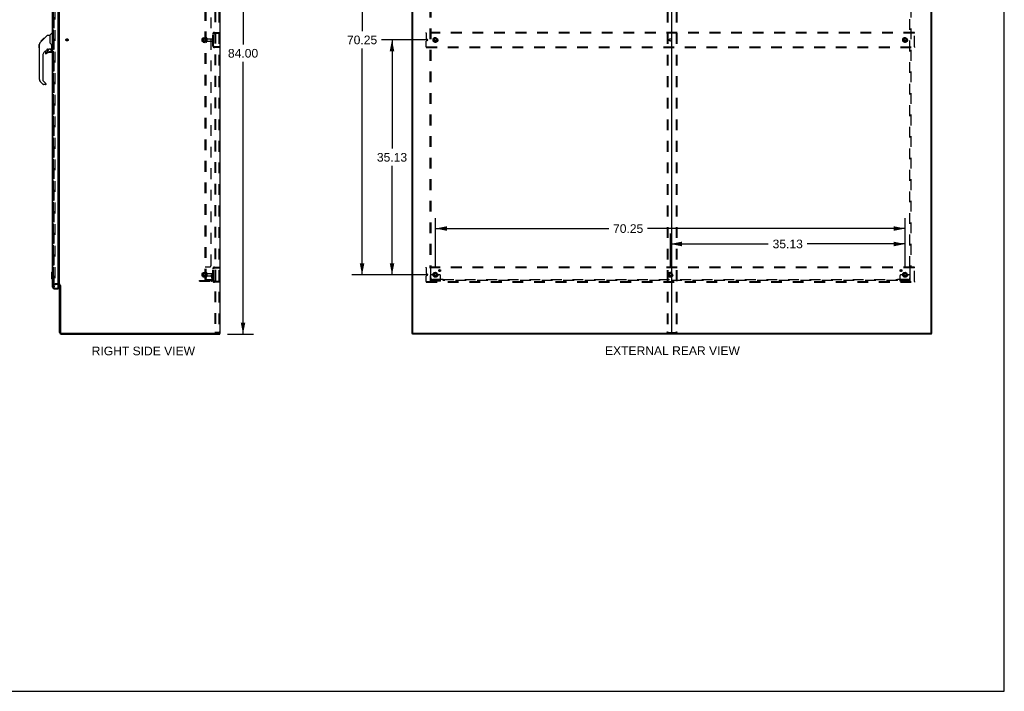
# Model space of a CAD drawing. Header units: inches. Extents: x 0 to 293, y 0 to 190.
# Tile 27 of 30: x 146 to 293, y 0 to 100. Entities that reach past the tile are written whole.
import ezdxf

# ---------------------------------------------------------------- set-up
doc = ezdxf.new("R2010")
doc.units = ezdxf.units.IN
doc.header["$LTSCALE"] = 16.12069
doc.header["$MEASUREMENT"] = 0
doc.linetypes.add('DOT', pattern=[0.2, 0.1, -0.1])
doc.linetypes.add('HIDDEN', pattern=[0.2, 0.1, -0.1])
doc.layers.get('0').update_dxf_attribs({"linetype": 'CONTINUOUS'})
for name, color, linetype in [('DEFAULT_2', 8, 'HIDDEN'), ('DIMENSIONS', 7, 'CONTINUOUS'), ('MAIN_RH_DOOR_ASSEMBLY', 7, 'CONTINUOUS'), ('SECONDARY_LH_DOOR_ASSEMBLY', 7, 'CONTINUOUS'), ('SUBPANEL', 7, 'CONTINUOUS')]:
    doc.layers.add(name, color=color, linetype=linetype)
doc.styles.get("Standard").update_dxf_attribs({"font": 'arial.ttf'})
doc.dimstyles.new('DIMSTYLE_1', dxfattribs={"dimtxt": 1.293103, "dimasz": 1.724138, "dimexe": 0.09, "dimexo": 0.07, "dimgap": 0.0375, "dimtad": 0, "dimtih": 1, "dimtoh": 1, "dimzin": 4, "dimdsep": 46, "dimtxsty": 'Standard', "dimblk": '_FILLED', "dimblk1": '_FILLED', "dimblk2": '_FILLED', "dimcen": 0.09, "dimazin": 1, "dimtfac": 1, "dimtdec": 3, "dimtofl": 0, "dimtmove": 0, "dimatfit": 3, "dimldrblk": '_FILLED', "dimfxl": 0, "dimtolj": 1, "dimtzin": 4, "dimarcsym": 0})

# ---------------------------------------------------------------- blocks, each defined once
blk = doc.blocks.new('_FILLED')
at = {"color": 0, "linetype": 'ByBlock'}
blk.add_solid([(0, 0), (-1, 0.2), (-1, -0.2)], dxfattribs=at)
blk = doc.blocks.new('*D4')
at = {"layer": 'DIMENSIONS', "color": 2, "linetype": 'Continuous'}
for p, q in [((176.91, 137.44), (180.79, 137.44)), ((179.24, 137.44), (179.24, 96.73)), ((179.24, 53.44), (179.24, 94.14)), ((176.91, 53.44), (180.79, 53.44))]:
    blk.add_line(p, q, dxfattribs=at)
at = {"layer": 'DIMENSIONS', "color": 2, "linetype": 'Continuous', "xscale": 1.724137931, "yscale": 1.724137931, "zscale": 1.724137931}
for p, rotation in [((179.24, 137.44), 90), ((179.24, 53.44), 270)]:
    blk.add_blockref('_FILLED', p, dxfattribs=dict(at, rotation=rotation))
at = {"layer": 'DIMENSIONS', "color": 2, "linetype": 'Continuous', "insert": (179.24, 96.08), "char_height": 1.293, "width": 4.5187, "attachment_point": 2, "line_spacing_factor": 0.9}
blk.add_mtext('84.00', dxfattribs=at)
blk = doc.blocks.new('*D7')
at = {"layer": 'DIMENSIONS', "color": 2, "linetype": 'Continuous'}
for p, q in [((243.15, 63.52), (243.15, 68.46)), ((278.27, 63.52), (278.27, 68.46)), ((243.15, 66.91), (257.8, 66.91)), ((278.27, 66.91), (263.61, 66.91))]:
    blk.add_line(p, q, dxfattribs=at)
at = {"layer": 'DIMENSIONS', "color": 2, "linetype": 'Continuous', "xscale": 1.724137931, "yscale": 1.724137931, "zscale": 1.724137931, "rotation": 180}
blk.add_blockref('_FILLED', (243.15, 66.91), dxfattribs=at)
at = {"layer": 'DIMENSIONS', "color": 2, "linetype": 'Continuous', "xscale": 1.724137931, "yscale": 1.724137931, "zscale": 1.724137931}
blk.add_blockref('_FILLED', (278.27, 66.91), dxfattribs=at)
at = {"layer": 'DIMENSIONS', "color": 2, "linetype": 'Continuous', "insert": (260.71, 67.56), "char_height": 1.293, "width": 4.5187, "attachment_point": 2, "line_spacing_factor": 0.9}
blk.add_mtext('35.13', dxfattribs=at)
blk = doc.blocks.new('*D8')
at = {"layer": 'DIMENSIONS', "color": 2, "linetype": 'Continuous'}
for p, q in [((208.02, 63.52), (208.02, 70.77)), ((278.27, 63.52), (278.27, 70.77)), ((208.02, 69.22), (233.93, 69.22)), ((278.27, 69.22), (239.74, 69.22))]:
    blk.add_line(p, q, dxfattribs=at)
at = {"layer": 'DIMENSIONS', "color": 2, "linetype": 'Continuous', "xscale": 1.724137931, "yscale": 1.724137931, "zscale": 1.724137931, "rotation": 180}
blk.add_blockref('_FILLED', (208.02, 69.22), dxfattribs=at)
at = {"layer": 'DIMENSIONS', "color": 2, "linetype": 'Continuous', "xscale": 1.724137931, "yscale": 1.724137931, "zscale": 1.724137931}
blk.add_blockref('_FILLED', (278.27, 69.22), dxfattribs=at)
at = {"layer": 'DIMENSIONS', "color": 2, "linetype": 'Continuous', "insert": (236.84, 69.86), "char_height": 1.293, "width": 4.5187, "attachment_point": 2, "line_spacing_factor": 0.9}
blk.add_mtext('70.25', dxfattribs=at)
blk = doc.blocks.new('*D9')
at = {"layer": 'DIMENSIONS', "color": 2, "linetype": 'Continuous'}
for p, q in [((206.81, 97.44), (199.96, 97.44)), ((201.52, 97.44), (201.52, 81.17)), ((201.52, 62.31), (201.52, 78.58)), ((206.81, 62.31), (199.96, 62.31))]:
    blk.add_line(p, q, dxfattribs=at)
at = {"layer": 'DIMENSIONS', "color": 2, "linetype": 'Continuous', "xscale": 1.724137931, "yscale": 1.724137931, "zscale": 1.724137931}
for p, rotation in [((201.52, 97.44), 90), ((201.52, 62.31), 270)]:
    blk.add_blockref('_FILLED', p, dxfattribs=dict(at, rotation=rotation))
at = {"layer": 'DIMENSIONS', "color": 2, "linetype": 'Continuous', "insert": (201.52, 80.52), "char_height": 1.293, "width": 4.5187, "attachment_point": 2, "line_spacing_factor": 0.9}
blk.add_mtext('35.13', dxfattribs=at)
blk = doc.blocks.new('*D10')
at = {"layer": 'DIMENSIONS', "color": 2, "linetype": 'Continuous'}
for p, q in [((206.81, 132.56), (195.49, 132.56)), ((197.04, 132.56), (197.04, 98.73)), ((197.04, 62.31), (197.04, 96.14)), ((206.81, 62.31), (195.49, 62.31))]:
    blk.add_line(p, q, dxfattribs=at)
at = {"layer": 'DIMENSIONS', "color": 2, "linetype": 'Continuous', "xscale": 1.724137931, "yscale": 1.724137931, "zscale": 1.724137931}
for p, rotation in [((197.04, 132.56), 90), ((197.04, 62.31), 270)]:
    blk.add_blockref('_FILLED', p, dxfattribs=dict(at, rotation=rotation))
at = {"layer": 'DIMENSIONS', "color": 2, "linetype": 'Continuous', "insert": (197.04, 98.08), "char_height": 1.293, "width": 4.5187, "attachment_point": 2, "line_spacing_factor": 0.9}
blk.add_mtext('70.25', dxfattribs=at)

msp = doc.modelspace()

# ---------------------------------------------------------------- linework, layer by layer
at = {"color": 7, "linetype": 'Continuous'}
for p, q in [((293.103, 0), (293.103, 189.655)), ((175.756, 137.28), (175.756, 53.592)), ((175.808, 53.54), (175.808, 137.332)), ((204.521, 53.54), (204.521, 137.332)), ((204.625, 53.571), (204.625, 137.301)), ((243.396, 53.571), (243.396, 137.301)), ((282.167, 53.571), (282.167, 137.301)), ((282.271, 53.54), (282.271, 137.332)), ((151.808, 60.729), (151.808, 134.144)), ((151.665, 60.832), (151.604, 60.832)), ((151.808, 53.683), (151.808, 60.69)), ((151.912, 60.688), (151.912, 53.665)), ((175.704, 53.54), (152.037, 53.54)), ((152.054, 53.436), (175.756, 53.436)), ((175.808, 53.54), (175.756, 53.54)), ((175.756, 53.436), (175.756, 53.54)), ((204.521, 53.54), (204.573, 53.54)), ((204.573, 53.436), (204.573, 53.54)), ((282.219, 53.436), (204.573, 53.436)), ((243.365, 53.54), (204.656, 53.54)), ((282.136, 53.54), (243.427, 53.54)), ((282.271, 53.54), (282.218, 53.54)), ((282.219, 53.436), (282.219, 53.54)), ((0, 0), (293.103, 0))]:
    msp.add_line(p, q, dxfattribs=at)
at = {"color": 3, "linetype": 'Continuous'}
for p, q in [((175.704, 53.54), (175.756, 53.54)), ((204.573, 53.54), (204.656, 53.54)), ((204.625, 53.555), (204.625, 53.54)), ((243.427, 53.54), (243.365, 53.54)), ((282.157, 53.54), (282.218, 53.54)), ((282.167, 53.54), (282.167, 53.555))]:
    msp.add_line(p, q, dxfattribs=at)
at = {"color": 7, "linetype": 'Continuous'}
for centre, radius, start, end in [((151.665, 60.69), 0.142, 0, 90), ((152.054, 53.683), 0.246, 180, 270), ((152.037, 53.665), 0.125, 180, 270), ((175.704, 53.592), 0.052, 270, 360), ((204.656, 53.571), 0.0312, 180, 270), ((243.365, 53.571), 0.0312, 270, 360), ((243.427, 53.571), 0.0312, 180, 270), ((282.136, 53.571), 0.0312, 270, 360)]:
    msp.add_arc(centre, radius, start, end, dxfattribs=at)
at = {"layer": 'DEFAULT_2', "color": 8, "linetype": 'HIDDEN'}
for p, q in [((175.025, 137.186), (175.025, 53.686)), ((175.129, 137.186), (175.129, 53.686)), ((175.63, 137.124), (175.63, 53.749)), ((175.704, 137.124), (175.704, 53.749)), ((242.689, 137.124), (242.689, 53.749)), ((242.763, 137.124), (242.763, 53.749)), ((244.03, 137.124), (244.03, 53.749)), ((244.103, 137.124), (244.103, 53.749)), ((150.995, 60.52), (150.995, 134.353)), ((151.099, 134.353), (151.099, 60.52)), ((173.079, 97.589), (173.079, 97.283)), ((173.109, 97.619), (173.704, 97.619)), ((173.109, 97.253), (173.704, 97.253)), ((173.243, 97.692), (173.243, 97.18)), ((173.263, 97.62), (173.243, 97.64)), ((173.263, 97.253), (173.243, 97.233)), ((173.559, 97.62), (173.263, 97.62)), ((173.263, 97.62), (173.263, 97.253)), ((173.559, 97.253), (173.263, 97.253)), ((173.264, 97.755), (173.482, 97.755)), ((173.509, 97.792), (173.509, 97.08)), ((173.559, 97.62), (173.579, 97.64)), ((173.559, 97.62), (173.559, 97.253)), ((173.559, 97.253), (173.579, 97.233)), ((173.579, 97.102), (173.579, 97.77)), ((173.704, 97.172), (173.704, 97.701)), ((173.81, 97.701), (173.81, 97.172)), ((173.872, 97.602), (174.674, 97.602)), ((173.872, 97.27), (174.674, 97.27)), ((174.704, 96.558), (174.704, 98.315)), ((174.808, 96.558), (174.808, 98.315)), ((174.95, 98.561), (175.704, 98.561)), ((174.95, 98.457), (175.704, 98.457)), ((174.982, 98.561), (174.982, 98.457)), ((206.646, 98.457), (206.646, 98.561)), ((279.646, 98.561), (206.646, 98.561)), ((206.646, 98.457), (206.646, 97.648)), ((279.646, 98.457), (206.646, 98.457)), ((206.646, 96.415), (206.646, 97.224)), ((206.818, 97.494), (206.723, 97.533)), ((206.723, 97.339), (206.818, 97.378)), ((207.744, 97.59), (207.744, 97.282)), ((208.016, 97.754), (207.749, 97.599)), ((207.749, 97.273), (208.016, 97.119)), ((208.294, 97.599), (208.026, 97.754)), ((208.026, 97.119), (208.294, 97.273)), ((208.299, 97.59), (208.299, 97.282)), ((277.994, 97.59), (277.994, 97.282)), ((278.266, 97.754), (277.999, 97.599)), ((277.999, 97.273), (278.266, 97.119)), ((278.544, 97.599), (278.276, 97.754)), ((278.276, 97.119), (278.544, 97.273)), ((278.549, 97.59), (278.549, 97.282)), ((279.646, 98.457), (279.646, 98.561)), ((279.646, 96.415), (279.646, 98.457)), ((173.264, 97.117), (173.482, 97.117)), ((175.704, 96.415), (174.95, 96.415)), ((175.704, 96.311), (174.95, 96.311)), ((174.982, 96.415), (174.982, 96.311)), ((206.646, 96.415), (206.646, 96.311)), ((206.646, 96.415), (279.646, 96.415)), ((206.646, 96.311), (279.646, 96.311)), ((279.646, 96.415), (279.646, 96.311)), ((174.95, 63.436), (175.704, 63.436)), ((174.95, 63.332), (175.704, 63.332)), ((174.982, 63.436), (174.982, 63.332)), ((206.646, 63.332), (206.646, 63.436)), ((279.646, 63.436), (206.646, 63.436)), ((206.646, 63.332), (206.646, 62.523)), ((279.646, 63.332), (206.646, 63.332)), ((279.646, 63.332), (279.646, 63.436)), ((279.646, 61.29), (279.646, 63.332)), ((173.079, 62.464), (173.079, 62.158)), ((173.109, 62.494), (173.704, 62.494)), ((173.109, 62.128), (173.704, 62.128)), ((173.243, 62.567), (173.243, 62.055)), ((173.263, 62.495), (173.243, 62.515)), ((173.263, 62.128), (173.243, 62.108)), ((173.559, 62.495), (173.263, 62.495)), ((173.263, 62.495), (173.263, 62.128)), ((173.559, 62.128), (173.263, 62.128)), ((173.264, 62.63), (173.482, 62.63)), ((173.264, 61.992), (173.482, 61.992)), ((173.509, 62.667), (173.509, 61.955)), ((173.559, 62.495), (173.579, 62.515)), ((173.559, 62.495), (173.559, 62.128)), ((173.559, 62.128), (173.579, 62.108)), ((173.579, 61.977), (173.579, 62.645)), ((173.704, 62.047), (173.704, 62.576)), ((173.81, 62.576), (173.81, 62.047)), ((173.872, 62.477), (174.674, 62.477)), ((173.872, 62.145), (174.674, 62.145)), ((174.51, 62.311), (174.6, 62.311)), ((174.51, 61.971), (174.51, 62.311)), ((174.614, 62.136), (174.51, 62.136)), ((174.531, 61.904), (174.58, 61.836)), ((174.6, 62.311), (174.704, 62.311)), ((174.6, 61.61), (174.6, 62.311)), ((174.614, 61.971), (174.614, 62.311)), ((174.615, 61.965), (174.664, 61.897)), ((174.704, 62.311), (174.664, 62.311)), ((174.704, 61.433), (174.704, 63.19)), ((174.808, 61.433), (174.808, 63.19)), ((206.646, 61.29), (206.646, 62.099)), ((206.818, 62.369), (206.723, 62.408)), ((206.723, 62.214), (206.818, 62.253)), ((207.271, 61.363), (207.271, 62.186)), ((207.485, 62.311), (207.396, 62.311)), ((207.607, 62.311), (207.485, 62.311)), ((207.846, 62.311), (207.607, 62.311)), ((207.744, 62.465), (207.744, 62.157)), ((208.016, 62.629), (207.749, 62.474)), ((207.749, 62.148), (208.016, 61.994)), ((208.294, 62.474), (208.026, 62.629)), ((208.026, 61.994), (208.294, 62.148)), ((208.196, 62.311), (208.435, 62.311)), ((208.299, 62.465), (208.299, 62.157)), ((208.557, 62.311), (208.435, 62.311)), ((208.646, 62.311), (208.557, 62.311)), ((208.771, 61.363), (208.771, 62.186)), ((242.869, 62.465), (242.869, 62.157)), ((243.141, 62.629), (242.874, 62.474)), ((242.874, 62.148), (243.141, 61.994)), ((243.419, 62.474), (243.151, 62.629)), ((243.151, 61.994), (243.419, 62.148)), ((243.424, 62.465), (243.424, 62.157)), ((277.521, 61.363), (277.521, 62.186)), ((277.735, 62.311), (277.646, 62.311)), ((277.857, 62.311), (277.735, 62.311)), ((278.096, 62.311), (277.857, 62.311)), ((277.994, 62.465), (277.994, 62.157)), ((278.266, 62.629), (277.999, 62.474)), ((277.999, 62.148), (278.266, 61.994)), ((278.544, 62.474), (278.276, 62.629)), ((278.276, 61.994), (278.544, 62.148)), ((278.446, 62.311), (278.685, 62.311)), ((278.549, 62.465), (278.549, 62.157)), ((278.807, 62.311), (278.685, 62.311)), ((278.896, 62.311), (278.807, 62.311)), ((279.021, 61.363), (279.021, 62.186)), ((151.099, 60.52), (150.995, 60.52)), ((151.665, 60.936), (151.181, 60.936)), ((151.604, 60.832), (151.181, 60.832)), ((172.704, 61.467), (174.457, 61.467)), ((172.704, 61.363), (172.704, 61.467)), ((172.704, 61.363), (174.457, 61.363)), ((172.951, 61.363), (172.951, 61.467)), ((173.207, 61.363), (173.207, 61.467)), ((175.704, 61.29), (174.95, 61.29)), ((175.704, 61.186), (174.95, 61.186)), ((174.982, 61.29), (174.982, 61.186)), ((206.646, 61.29), (206.646, 61.186)), ((206.646, 61.29), (279.646, 61.29)), ((206.646, 61.186), (279.646, 61.186)), ((208.771, 61.467), (207.271, 61.467)), ((208.771, 61.363), (207.271, 61.363)), ((207.518, 61.363), (207.518, 61.467)), ((207.774, 61.363), (207.774, 61.467)), ((208.268, 61.363), (208.268, 61.467)), ((208.524, 61.363), (208.524, 61.467)), ((279.021, 61.467), (277.521, 61.467)), ((279.021, 61.363), (277.521, 61.363)), ((277.768, 61.363), (277.768, 61.467)), ((278.024, 61.363), (278.024, 61.467)), ((278.518, 61.363), (278.518, 61.467)), ((278.774, 61.363), (278.774, 61.467)), ((279.646, 61.29), (279.646, 61.186)), ((175.586, 53.686), (175.025, 53.686)), ((175.659, 53.686), (175.586, 53.686)), ((242.733, 53.686), (244.059, 53.686))]:
    msp.add_line(p, q, dxfattribs=at)
for points in [[(173.255, 97.749), (173.256, 97.75), (173.257, 97.752), (173.258, 97.753), (173.259, 97.754), (173.261, 97.754), (173.263, 97.755), (173.264, 97.755)], [(173.491, 97.76), (173.491, 97.76), (173.491, 97.76), (173.49, 97.759), (173.49, 97.759), (173.49, 97.759), (173.49, 97.759), (173.49, 97.758), (173.489, 97.758), (173.489, 97.758), (173.489, 97.757), (173.488, 97.757), (173.488, 97.757), (173.487, 97.756), (173.486, 97.756), (173.486, 97.756), (173.485, 97.755), (173.483, 97.755), (173.482, 97.755)], [(173.255, 97.123), (173.256, 97.122), (173.257, 97.12), (173.258, 97.119), (173.259, 97.118), (173.261, 97.118), (173.263, 97.117), (173.264, 97.117)], [(173.482, 97.117), (173.483, 97.117), (173.485, 97.117), (173.486, 97.117), (173.486, 97.116), (173.487, 97.116), (173.488, 97.116), (173.488, 97.115), (173.489, 97.115), (173.489, 97.114), (173.489, 97.114), (173.49, 97.114), (173.49, 97.114), (173.49, 97.113), (173.49, 97.113), (173.49, 97.113), (173.491, 97.112), (173.491, 97.112), (173.491, 97.112)], [(173.255, 62.624), (173.256, 62.625), (173.257, 62.627), (173.258, 62.628), (173.259, 62.629), (173.261, 62.629), (173.263, 62.63), (173.264, 62.63)], [(173.255, 61.998), (173.256, 61.997), (173.257, 61.995), (173.258, 61.994), (173.259, 61.993), (173.261, 61.993), (173.263, 61.992), (173.264, 61.992)], [(173.491, 62.635), (173.491, 62.635), (173.491, 62.635), (173.49, 62.634), (173.49, 62.634), (173.49, 62.634), (173.49, 62.634), (173.49, 62.633), (173.489, 62.633), (173.489, 62.633), (173.489, 62.632), (173.488, 62.632), (173.488, 62.632), (173.487, 62.631), (173.486, 62.631), (173.486, 62.631), (173.485, 62.63), (173.483, 62.63), (173.482, 62.63)], [(173.482, 61.992), (173.483, 61.992), (173.485, 61.992), (173.486, 61.992), (173.486, 61.991), (173.487, 61.991), (173.488, 61.991), (173.488, 61.99), (173.489, 61.99), (173.489, 61.989), (173.489, 61.989), (173.49, 61.989), (173.49, 61.989), (173.49, 61.988), (173.49, 61.988), (173.49, 61.988), (173.491, 61.987), (173.491, 61.987), (173.491, 61.987)], [(175.63, 53.749), (175.63, 53.743), (175.629, 53.738), (175.629, 53.732), (175.627, 53.727), (175.626, 53.722), (175.624, 53.717), (175.622, 53.713), (175.62, 53.708), (175.617, 53.704), (175.614, 53.701), (175.611, 53.697), (175.608, 53.694), (175.605, 53.692), (175.601, 53.69), (175.597, 53.688), (175.594, 53.687), (175.59, 53.686), (175.586, 53.686)], [(175.704, 53.749), (175.703, 53.743), (175.703, 53.738), (175.702, 53.732), (175.701, 53.727), (175.699, 53.722), (175.698, 53.717), (175.696, 53.713), (175.693, 53.708), (175.691, 53.704), (175.688, 53.701), (175.685, 53.697), (175.682, 53.694), (175.678, 53.692), (175.675, 53.69), (175.671, 53.688), (175.667, 53.687), (175.663, 53.686), (175.659, 53.686)], [(242.733, 53.686), (242.729, 53.686), (242.726, 53.687), (242.722, 53.688), (242.718, 53.69), (242.715, 53.692), (242.711, 53.694), (242.708, 53.697), (242.705, 53.701), (242.702, 53.704), (242.699, 53.708), (242.697, 53.713), (242.695, 53.717), (242.693, 53.722), (242.692, 53.727), (242.691, 53.732), (242.69, 53.738), (242.689, 53.743), (242.689, 53.749)], [(242.763, 53.749), (242.763, 53.743), (242.763, 53.738), (242.764, 53.732), (242.765, 53.727), (242.767, 53.722), (242.768, 53.717), (242.771, 53.713), (242.773, 53.708), (242.775, 53.704), (242.778, 53.701), (242.781, 53.697), (242.785, 53.694), (242.788, 53.692), (242.792, 53.69), (242.795, 53.688), (242.799, 53.687), (242.803, 53.686), (242.807, 53.686)], [(243.985, 53.686), (243.989, 53.686), (243.993, 53.687), (243.997, 53.688), (244.001, 53.69), (244.004, 53.692), (244.008, 53.694), (244.011, 53.697), (244.014, 53.701), (244.017, 53.704), (244.019, 53.708), (244.022, 53.713), (244.024, 53.717), (244.026, 53.722), (244.027, 53.727), (244.028, 53.732), (244.029, 53.738), (244.03, 53.743), (244.03, 53.749)], [(244.103, 53.749), (244.103, 53.743), (244.103, 53.738), (244.102, 53.732), (244.101, 53.727), (244.099, 53.722), (244.097, 53.717), (244.095, 53.713), (244.093, 53.708), (244.09, 53.704), (244.087, 53.701), (244.084, 53.697), (244.081, 53.694), (244.078, 53.692), (244.074, 53.69), (244.07, 53.688), (244.067, 53.687), (244.063, 53.686), (244.059, 53.686)]]:
    msp.add_lwpolyline(points, dxfattribs=at)
for centre, radius in [((152.912, 97.436), 0.164), ((152.912, 97.436), 0.124), ((208.021, 97.436), 0.372), ((208.021, 97.436), 0.356), ((208.021, 97.436), 0.318), ((208.021, 97.436), 0.204), ((208.021, 97.436), 0.183), ((208.021, 97.436), 0.183), ((208.021, 97.436), 0.166), ((278.271, 97.436), 0.372), ((278.271, 97.436), 0.356), ((278.271, 97.436), 0.318), ((278.271, 97.436), 0.204), ((278.271, 97.436), 0.183), ((278.271, 97.436), 0.183), ((278.271, 97.436), 0.166), ((208.021, 62.311), 0.372), ((208.021, 62.311), 0.356), ((208.021, 62.311), 0.318), ((208.021, 62.311), 0.204), ((208.021, 62.311), 0.183), ((208.021, 62.311), 0.183), ((208.021, 62.311), 0.166), ((243.146, 62.311), 0.372), ((243.146, 62.311), 0.356), ((243.146, 62.311), 0.318), ((243.146, 62.311), 0.204), ((243.146, 62.311), 0.183), ((243.146, 62.311), 0.183), ((243.146, 62.311), 0.166), ((278.271, 62.311), 0.372), ((278.271, 62.311), 0.356), ((278.271, 62.311), 0.318), ((278.271, 62.311), 0.204), ((278.271, 62.311), 0.183), ((278.271, 62.311), 0.183), ((278.271, 62.311), 0.166)]:
    msp.add_circle(centre, radius, dxfattribs=at)
at = {"layer": 'DEFAULT_2', "color": 8, "linetype": 'DOT'}
for centre in [(208.021, 97.436), (243.146, 97.436), (278.271, 97.436), (208.021, 62.311), (243.146, 62.311), (278.271, 62.311)]:
    msp.add_circle(centre, 0.17, dxfattribs=at)
at = {"layer": 'DEFAULT_2', "color": 8, "linetype": 'HIDDEN'}
for centre, radius, start, end in [((173.109, 97.589), 0.03, 90, 180), ((173.109, 97.283), 0.03, 180, 270), ((173.384, 97.692), 0.141, 156.05, 180), ((174.109, 97.436), 0.698, 149.33687, 152.3186), ((173.54, 97.77), 0.0384, 0, 145.55034), ((173.757, 97.701), 0.053, 0, 180), ((173.872, 97.665), 0.0625, 180, 270), ((173.872, 97.208), 0.0625, 90, 180), ((174.674, 97.572), 0.03, 0, 90), ((174.674, 97.3), 0.03, 270, 360), ((174.95, 98.315), 0.246, 90, 180), ((174.95, 98.315), 0.142, 90, 180), ((206.771, 97.648), 0.125, 180, 247.5), ((206.771, 97.224), 0.125, 112.5, 180), ((206.794, 97.436), 0.0625, 292.5, 67.5), ((207.754, 97.59), 0.01, 120.01204, 179.98872), ((207.754, 97.282), 0.01, 180.01235, 239.98915), ((208.021, 97.745), 0.01, 60.01268, 119.98829), ((208.289, 97.59), 0.01, 0.01235, 59.98915), ((208.289, 97.282), 0.01, 300.01204, 359.98872), ((278.004, 97.59), 0.01, 120.01204, 179.98872), ((278.004, 97.282), 0.01, 180.01235, 239.98915), ((278.271, 97.745), 0.01, 60.01268, 119.98829), ((278.539, 97.59), 0.01, 0.01235, 59.98915), ((278.539, 97.282), 0.01, 300.01204, 359.98872), ((173.384, 97.18), 0.141, 180, 203.95), ((174.109, 97.436), 0.698, 207.6814, 210.66313), ((173.54, 97.102), 0.0384, 214.44966, 360), ((173.757, 97.172), 0.053, 180, 360), ((174.95, 96.558), 0.246, 180, 270), ((174.95, 96.558), 0.142, 180, 270), ((208.021, 97.127), 0.01, 240.01268, 299.98829), ((278.271, 97.127), 0.01, 240.01268, 299.98829), ((174.95, 63.19), 0.246, 90, 180), ((174.95, 63.19), 0.142, 90, 180), ((173.109, 62.464), 0.03, 90, 180), ((173.109, 62.158), 0.03, 180, 270), ((173.384, 62.567), 0.141, 156.05, 180), ((173.384, 62.055), 0.141, 180, 203.95), ((174.109, 62.311), 0.698, 149.33687, 152.3186), ((174.109, 62.311), 0.698, 207.6814, 210.66313), ((173.54, 62.645), 0.0384, 0, 145.55034), ((173.54, 61.977), 0.0384, 214.44966, 360), ((173.757, 62.576), 0.053, 0, 180), ((173.757, 62.047), 0.053, 180, 360), ((173.872, 62.54), 0.0625, 180, 270), ((173.872, 62.083), 0.0625, 90, 180), ((174.624, 61.971), 0.114, 180, 215.75389), ((174.624, 61.971), 0.01, 180, 215.75389), ((174.496, 61.775), 0.208, 0, 35.75389), ((174.674, 62.447), 0.03, 0, 90), ((174.674, 62.175), 0.03, 270, 360), ((206.771, 62.523), 0.125, 180, 247.5), ((206.771, 62.099), 0.125, 112.5, 180), ((206.794, 62.311), 0.0625, 292.5, 67.5), ((207.396, 62.186), 0.125, 90, 180), ((207.754, 62.465), 0.01, 120.01204, 179.98872), ((207.754, 62.157), 0.01, 180.01235, 239.98915), ((208.021, 62.311), 0.175, 180, 360), ((208.021, 62.62), 0.01, 60.01268, 119.98829), ((208.021, 62.002), 0.01, 240.01268, 299.98829), ((208.289, 62.465), 0.01, 0.01235, 59.98915), ((208.289, 62.157), 0.01, 300.01204, 359.98872), ((208.646, 62.186), 0.125, 0, 90), ((242.879, 62.465), 0.01, 120.01204, 179.98872), ((242.879, 62.157), 0.01, 180.01235, 239.98915), ((243.146, 62.62), 0.01, 60.01268, 119.98829), ((243.146, 62.002), 0.01, 240.01268, 299.98829), ((243.414, 62.465), 0.01, 0.01235, 59.98915), ((243.414, 62.157), 0.01, 300.01204, 359.98872), ((277.646, 62.186), 0.125, 90, 180), ((278.004, 62.465), 0.01, 120.01204, 179.98872), ((278.004, 62.157), 0.01, 180.01235, 239.98915), ((278.271, 62.311), 0.175, 180, 360), ((278.271, 62.62), 0.01, 60.01268, 119.98829), ((278.271, 62.002), 0.01, 240.01268, 299.98829), ((278.539, 62.465), 0.01, 0.01235, 59.98915), ((278.539, 62.157), 0.01, 300.01204, 359.98872), ((278.896, 62.186), 0.125, 0, 90), ((151.181, 60.75), 0.186, 90, 180), ((151.181, 60.75), 0.0823, 90, 180), ((151.665, 60.69), 0.246, 0, 90), ((174.457, 61.61), 0.246, 270, 360), ((174.457, 61.61), 0.142, 270, 360), ((174.496, 61.775), 0.104, 0, 35.75389), ((174.95, 61.433), 0.246, 180, 270), ((174.95, 61.433), 0.142, 180, 270)]:
    msp.add_arc(centre, radius, start, end, dxfattribs=at)
at = {"layer": 'MAIN_RH_DOOR_ASSEMBLY', "color": 3, "linetype": 'Continuous'}
for p, q in [((150.75, 60.433), (150.75, 134.44)), ((151.604, 60.31), (151.604, 134.562)), ((150.996, 60.186), (151.604, 60.186))]:
    msp.add_line(p, q, dxfattribs=at)
at = {"layer": 'MAIN_RH_DOOR_ASSEMBLY', "color": 8, "linetype": 'HIDDEN'}
for p, q in [((150.854, 60.433), (150.854, 134.44)), ((150.996, 60.29), (151.584, 60.29))]:
    msp.add_line(p, q, dxfattribs=at)
at = {"layer": 'MAIN_RH_DOOR_ASSEMBLY', "color": 7, "linetype": 'Continuous'}
for p, q in [((148.896, 97.058), (149.188, 97.35)), ((149.002, 97.232), (149.416, 97.645)), ((149.002, 97.232), (149.069, 97.232)), ((149.005, 97.235), (149.072, 97.235)), ((149.073, 97.236), (149.006, 97.236)), ((149.154, 97.317), (149.087, 97.317)), ((149.174, 97.337), (149.307, 97.47)), ((149.241, 97.404), (149.174, 97.404)), ((149.201, 97.364), (149.188, 97.35)), ((149.235, 97.398), (149.201, 97.364)), ((149.279, 97.442), (149.235, 97.398)), ((149.323, 97.486), (149.256, 97.486)), ((149.279, 97.442), (149.323, 97.486)), ((149.323, 97.486), (149.939, 98.102)), ((149.399, 97.562), (149.332, 97.562)), ((149.416, 97.646), (149.418, 97.647)), ((149.416, 97.646), (149.483, 97.646)), ((149.483, 97.645), (149.416, 97.645)), ((149.418, 97.647), (149.485, 97.647)), ((149.995, 98.125), (150.356, 98.125)), ((150.356, 98.125), (150.356, 97.021)), ((150.362, 98.131), (150.659, 98.428)), ((150.75, 98.44), (150.687, 98.44)), ((148.781, 91.497), (148.781, 96.781)), ((149.967, 96.063), (149.466, 95.562)), ((150.002, 96.053), (150.002, 95.726)), ((150.044, 96.058), (150.132, 96.058)), ((150.309, 96.099), (150.317, 96.099)), ((150.317, 96.099), (150.612, 96.099)), ((150.376, 97.028), (150.356, 97.083)), ((150.494, 96.099), (150.574, 96.02)), ((150.566, 96.012), (150.56, 96.006)), ((150.612, 95.88), (150.631, 95.88)), ((150.631, 96.097), (150.631, 96.504)), ((150.631, 95.643), (150.631, 95.88)), ((150.671, 96.058), (150.75, 96.058)), ((149.293, 95.144), (149.293, 91.411)), ((149.687, 95.564), (149.687, 95.445)), ((149.765, 95.643), (149.918, 95.643)), ((149.926, 95.646), (149.998, 95.718)), ((150.553, 95.564), (150.317, 95.564)), ((149.316, 91.356), (149.752, 90.92)), ((149.349, 90.766), (148.896, 91.218)), ((149.687, 90.743), (149.404, 90.743)), ((149.765, 90.887), (149.765, 90.822)), ((150.69, 87.171), (150.69, 86.201)), ((150.75, 87.186), (150.705, 87.186)), ((150.736, 87.086), (150.736, 86.286)), ((150.705, 86.186), (150.75, 86.186)), ((150.69, 65.671), (150.69, 64.701)), ((150.75, 65.686), (150.705, 65.686)), ((150.736, 65.586), (150.736, 64.786)), ((150.705, 64.686), (150.75, 64.686)), ((150.592, 62.62), (150.71, 62.738)), ((150.592, 62.62), (150.592, 61.754)), ((150.71, 62.738), (150.75, 62.738)), ((150.71, 62.738), (150.71, 61.635)), ((150.592, 61.754), (150.71, 61.635)), ((150.71, 61.635), (150.75, 61.635)), ((151.584, 60.29), (151.604, 60.29)), ((151.604, 60.29), (151.604, 60.186))]:
    msp.add_line(p, q, dxfattribs=at)
for points in [[(149.939, 98.102), (149.947, 98.109), (149.955, 98.114), (149.965, 98.119), (149.974, 98.122), (149.984, 98.124), (149.995, 98.125)], [(148.896, 97.058), (148.877, 97.038), (148.852, 97.005), (148.829, 96.969), (148.811, 96.932), (148.797, 96.893), (148.788, 96.852), (148.782, 96.81), (148.781, 96.781)], [(150.132, 96.058), (150.14, 96.059), (150.148, 96.061), (150.158, 96.064), (150.17, 96.068), (150.183, 96.073), (150.198, 96.078), (150.215, 96.083), (150.232, 96.088), (150.251, 96.093), (150.271, 96.096), (150.29, 96.098), (150.309, 96.099)], [(150.578, 96.675), (150.53, 96.746), (150.481, 96.822), (150.44, 96.893), (150.405, 96.96), (150.376, 97.028)], [(150.611, 95.88), (150.611, 95.894), (150.609, 95.908), (150.607, 95.922), (150.603, 95.935), (150.598, 95.948), (150.592, 95.961), (150.585, 95.973), (150.578, 95.985), (150.569, 95.995), (150.56, 96.006)], [(150.574, 96.02), (150.574, 96.02), (150.573, 96.019), (150.572, 96.018), (150.571, 96.017), (150.57, 96.016), (150.566, 96.012)], [(150.631, 96.504), (150.631, 96.528), (150.626, 96.563), (150.617, 96.597), (150.605, 96.629), (150.589, 96.658), (150.578, 96.675)], [(150.735, 87.122), (150.735, 87.117), (150.735, 87.111), (150.736, 87.105), (150.736, 87.099), (150.736, 87.092), (150.736, 87.086)], [(150.736, 86.286), (150.736, 86.28), (150.736, 86.274), (150.736, 86.267), (150.735, 86.261), (150.735, 86.256), (150.735, 86.25)], [(150.735, 65.622), (150.735, 65.617), (150.735, 65.611), (150.736, 65.605), (150.736, 65.599), (150.736, 65.592), (150.736, 65.586)], [(150.736, 64.786), (150.736, 64.78), (150.736, 64.774), (150.736, 64.767), (150.735, 64.761), (150.735, 64.756), (150.735, 64.75)]]:
    msp.add_lwpolyline(points, dxfattribs=at)
msp.add_circle((150.317, 95.859), 0.217, dxfattribs=at)
for centre, radius, start, end in [((150.376, 98.117), 0.0197, 135, 172.5), ((150.687, 98.401), 0.0394, 90, 135), ((150.044, 95.861), 0.197, 90, 135), ((150.435, 95.88), 0.197, 0, 45), ((150.612, 96.119), 0.0197, 270, 360), ((150.671, 96.097), 0.0394, 180, 270), ((149.883, 95.144), 0.591, 135, 180), ((149.765, 95.564), 0.0787, 90, 180), ((149.765, 95.445), 0.0787, 180, 309.5212), ((150.317, 94.777), 0.787, 90, 129.5212), ((149.918, 95.655), 0.0118, 270, 315), ((149.99, 95.726), 0.0118, 315, 360), ((150.553, 95.643), 0.0787, 270, 360), ((149.175, 91.497), 0.394, 180, 225), ((149.372, 91.411), 0.0787, 180, 225), ((149.404, 90.822), 0.0787, 225, 270), ((149.687, 90.822), 0.0787, 270, 360), ((149.718, 90.887), 0.0472, 0, 45), ((150.705, 87.171), 0.015, 90, 180), ((150.735, 87.171), 0.015, 0, 90), ((150.705, 86.201), 0.015, 180, 270), ((150.735, 86.201), 0.015, 270, 360), ((150.705, 65.671), 0.015, 90, 180), ((150.735, 65.671), 0.015, 0, 90), ((150.705, 64.701), 0.015, 180, 270), ((150.735, 64.701), 0.015, 270, 360), ((150.914, 60.576), 0.26, 270, 272.58661)]:
    msp.add_arc(centre, radius, start, end, dxfattribs=at)
at = {"layer": 'MAIN_RH_DOOR_ASSEMBLY', "color": 3, "linetype": 'Continuous'}
for centre, radius, start, end in [((150.996, 60.433), 0.246, 180, 270), ((151.584, 60.31), 0.02, 270, 360)]:
    msp.add_arc(centre, radius, start, end, dxfattribs=at)
at = {"layer": 'MAIN_RH_DOOR_ASSEMBLY', "color": 8, "linetype": 'HIDDEN'}
msp.add_arc((150.996, 60.433), 0.142, 180, 270, dxfattribs=at)
at = {"layer": 'SECONDARY_LH_DOOR_ASSEMBLY', "color": 8, "linetype": 'HIDDEN'}
for p, q in [((150.854, 134.44), (150.854, 60.433)), ((150.996, 60.29), (151.584, 60.29))]:
    msp.add_line(p, q, dxfattribs=at)
at = {"layer": 'SECONDARY_LH_DOOR_ASSEMBLY', "color": 7, "linetype": 'Continuous'}
for p, q in [((148.761, 96.73), (148.781, 96.749)), ((148.761, 96.253), (148.761, 96.73)), ((148.761, 96.253), (148.781, 96.234))]:
    msp.add_line(p, q, dxfattribs=at)
for centre, radius, start, end in [((150.435, 95.88), 0.197, 4.49984, 45), ((149.765, 95.564), 0.0787, 90, 180), ((149.765, 95.445), 0.0787, 180, 309.5212), ((150.553, 95.643), 0.0787, 270, 360), ((149.175, 91.497), 0.394, 180, 225), ((149.404, 90.822), 0.0787, 225, 270)]:
    msp.add_arc(centre, radius, start, end, dxfattribs=at)
at = {"layer": 'SECONDARY_LH_DOOR_ASSEMBLY', "color": 8, "linetype": 'HIDDEN'}
msp.add_arc((150.996, 60.433), 0.142, 180, 270, dxfattribs=at)
at = {"layer": 'SUBPANEL', "color": 8, "linetype": 'HIDDEN'}
for p, q in [((173.579, 61.592), (173.579, 133.28)), ((173.704, 61.592), (173.704, 133.28)), ((174.454, 63.717), (174.454, 131.155)), ((207.177, 131.405), (207.177, 63.467)), ((207.302, 131.405), (207.302, 63.467)), ((278.99, 63.467), (278.99, 131.405)), ((279.115, 131.405), (279.115, 63.467)), ((173.704, 97.686), (173.579, 97.686)), ((173.704, 97.186), (173.579, 97.186)), ((173.704, 63.432), (173.579, 63.432)), ((173.633, 63.467), (174.204, 63.467)), ((173.71, 63.442), (173.708, 63.44)), ((173.723, 63.452), (173.722, 63.45)), ((207.177, 63.467), (207.343, 63.467)), ((207.284, 63.45), (207.291, 63.443)), ((207.302, 61.842), (207.302, 63.432)), ((278.949, 63.467), (279.115, 63.467)), ((278.99, 63.432), (278.99, 61.842)), ((173.704, 63.07), (173.579, 63.07)), ((173.704, 62.789), (173.579, 62.789)), ((173.704, 62.561), (173.579, 62.561)), ((173.704, 62.061), (173.579, 62.061)), ((173.704, 61.592), (173.579, 61.592)), ((173.633, 61.554), (173.729, 61.633)), ((173.816, 61.592), (174.454, 61.592)), ((174.454, 61.467), (173.816, 61.467)), ((174.454, 61.592), (174.454, 61.467)), ((209.142, 61.592), (207.552, 61.592)), ((209.177, 61.467), (209.177, 61.633)), ((209.177, 61.592), (277.115, 61.592)), ((277.115, 61.467), (209.177, 61.467)), ((277.115, 61.467), (277.115, 61.633)), ((277.132, 61.574), (277.139, 61.581)), ((278.74, 61.592), (277.15, 61.592))]:
    msp.add_line(p, q, dxfattribs=at)
for points in [[(173.598, 63.45), (173.594, 63.449), (173.591, 63.447), (173.588, 63.445), (173.585, 63.443), (173.583, 63.441), (173.581, 63.439), (173.58, 63.437), (173.579, 63.435), (173.579, 63.434), (173.579, 63.432)], [(173.579, 63.435), (173.579, 63.434), (173.579, 63.432)], [(173.588, 63.445), (173.585, 63.443), (173.583, 63.441), (173.581, 63.439), (173.58, 63.437)], [(173.613, 63.457), (173.605, 63.454), (173.602, 63.452), (173.598, 63.45)], [(173.633, 63.467), (173.63, 63.466), (173.628, 63.464), (173.624, 63.462), (173.621, 63.46), (173.617, 63.459), (173.613, 63.457)], [(173.718, 63.447), (173.714, 63.445), (173.712, 63.443), (173.71, 63.442), (173.708, 63.44), (173.706, 63.438), (173.705, 63.437), (173.704, 63.435), (173.704, 63.434), (173.704, 63.432)], [(173.706, 63.438), (173.705, 63.437), (173.704, 63.435), (173.704, 63.434), (173.704, 63.432)], [(173.729, 63.467), (173.73, 63.465), (173.73, 63.463), (173.73, 63.462), (173.729, 63.46), (173.729, 63.458), (173.728, 63.457), (173.726, 63.455), (173.725, 63.453), (173.723, 63.452), (173.722, 63.45), (173.72, 63.449), (173.718, 63.447)], [(173.729, 63.46), (173.729, 63.458), (173.728, 63.457), (173.726, 63.455), (173.725, 63.453)], [(173.729, 63.467), (173.73, 63.465), (173.73, 63.463), (173.73, 63.462)], [(207.264, 63.467), (207.266, 63.466), (207.269, 63.464), (207.271, 63.462), (207.273, 63.46), (207.275, 63.459), (207.277, 63.457), (207.279, 63.455), (207.28, 63.454), (207.282, 63.452), (207.284, 63.45)], [(207.291, 63.443), (207.293, 63.441), (207.295, 63.439), (207.297, 63.437), (207.299, 63.435), (207.301, 63.434), (207.302, 63.432)], [(207.316, 63.442), (207.314, 63.44), (207.311, 63.438), (207.309, 63.437), (207.306, 63.435), (207.304, 63.434), (207.302, 63.432)], [(207.343, 63.467), (207.342, 63.465), (207.342, 63.463), (207.341, 63.462), (207.34, 63.46), (207.338, 63.458), (207.337, 63.457), (207.335, 63.455), (207.334, 63.453), (207.332, 63.452), (207.33, 63.45), (207.328, 63.449), (207.326, 63.447), (207.323, 63.446), (207.321, 63.445), (207.316, 63.442)], [(278.949, 63.467), (278.95, 63.465), (278.951, 63.463), (278.952, 63.462), (278.953, 63.46), (278.954, 63.458), (278.955, 63.457), (278.957, 63.455), (278.959, 63.453), (278.96, 63.452), (278.962, 63.45), (278.964, 63.449), (278.966, 63.447), (278.969, 63.446), (278.971, 63.445)], [(278.971, 63.445), (278.976, 63.442), (278.979, 63.44), (278.981, 63.438), (278.984, 63.437), (278.986, 63.435), (278.988, 63.434), (278.99, 63.432)], [(279.003, 63.445), (279.001, 63.443), (278.999, 63.441), (278.997, 63.439), (278.995, 63.437), (278.993, 63.435), (278.992, 63.434), (278.99, 63.432)], [(279.028, 63.467), (279.026, 63.466), (279.024, 63.464), (279.021, 63.462), (279.019, 63.46), (279.017, 63.459), (279.015, 63.457), (279.014, 63.455), (279.012, 63.454), (279.01, 63.452), (279.009, 63.45), (279.003, 63.445)], [(173.602, 61.572), (173.598, 61.574), (173.594, 61.575), (173.591, 61.577), (173.588, 61.579), (173.585, 61.581), (173.583, 61.583), (173.581, 61.585), (173.58, 61.587), (173.579, 61.589), (173.579, 61.591), (173.579, 61.592)], [(173.633, 61.554), (173.63, 61.556), (173.628, 61.559), (173.624, 61.561), (173.621, 61.563), (173.617, 61.565), (173.613, 61.567), (173.609, 61.569), (173.602, 61.572)], [(173.708, 61.615), (173.708, 61.615), (173.708, 61.615), (173.708, 61.615), (173.707, 61.615), (173.707, 61.615), (173.707, 61.615), (173.706, 61.614), (173.706, 61.614), (173.705, 61.614), (173.704, 61.613), (173.704, 61.613), (173.703, 61.613), (173.703, 61.612), (173.702, 61.612), (173.701, 61.612), (173.701, 61.611), (173.7, 61.611), (173.699, 61.61), (173.698, 61.61), (173.698, 61.61), (173.697, 61.609), (173.696, 61.609), (173.695, 61.609), (173.695, 61.608), (173.694, 61.608), (173.693, 61.607), (173.692, 61.607), (173.691, 61.607), (173.69, 61.606), (173.69, 61.606), (173.689, 61.605), (173.688, 61.605), (173.687, 61.605), (173.686, 61.604), (173.685, 61.604), (173.684, 61.603), (173.683, 61.603), (173.682, 61.603), (173.681, 61.602), (173.68, 61.602), (173.679, 61.602), (173.678, 61.601), (173.677, 61.601), (173.676, 61.6), (173.675, 61.6), (173.674, 61.6), (173.673, 61.599), (173.672, 61.599), (173.671, 61.599), (173.67, 61.598), (173.669, 61.598), (173.667, 61.598), (173.666, 61.597), (173.665, 61.597), (173.664, 61.597), (173.663, 61.596), (173.662, 61.596), (173.661, 61.596), (173.66, 61.596), (173.66, 61.595), (173.659, 61.595), (173.658, 61.595), (173.657, 61.595), (173.656, 61.594), (173.655, 61.594), (173.654, 61.594), (173.653, 61.594), (173.652, 61.594), (173.651, 61.593), (173.651, 61.593), (173.65, 61.593), (173.649, 61.593), (173.648, 61.593), (173.647, 61.593), (173.647, 61.593), (173.646, 61.592), (173.645, 61.592), (173.645, 61.592), (173.644, 61.592), (173.644, 61.592)], [(173.644, 61.592), (173.644, 61.592), (173.644, 61.592), (173.644, 61.592), (173.644, 61.592), (173.644, 61.592), (173.645, 61.592), (173.645, 61.592), (173.646, 61.592), (173.646, 61.592), (173.647, 61.592)], [(173.722, 61.62), (173.718, 61.616), (173.716, 61.613), (173.714, 61.611), (173.712, 61.609), (173.71, 61.606), (173.708, 61.603), (173.706, 61.601), (173.705, 61.598), (173.704, 61.596), (173.704, 61.594), (173.704, 61.592)], [(173.704, 61.612), (173.704, 61.613), (173.705, 61.613), (173.705, 61.614), (173.706, 61.614), (173.706, 61.614), (173.707, 61.615), (173.707, 61.615), (173.707, 61.615), (173.708, 61.615), (173.708, 61.615)], [(173.729, 61.633), (173.73, 61.632), (173.73, 61.632), (173.73, 61.631), (173.729, 61.63), (173.729, 61.628), (173.728, 61.627), (173.726, 61.625), (173.725, 61.624), (173.723, 61.622), (173.722, 61.62)], [(209.155, 61.611), (209.152, 61.606), (209.15, 61.603), (209.148, 61.601), (209.147, 61.598), (209.145, 61.596), (209.144, 61.594), (209.142, 61.592)], [(209.155, 61.579), (209.153, 61.581), (209.151, 61.583), (209.149, 61.585), (209.147, 61.587), (209.145, 61.589), (209.144, 61.591), (209.142, 61.592)], [(209.177, 61.633), (209.175, 61.632), (209.174, 61.632), (209.172, 61.631), (209.17, 61.63), (209.168, 61.628), (209.167, 61.627), (209.165, 61.625), (209.163, 61.624), (209.162, 61.622), (209.16, 61.62), (209.159, 61.618), (209.157, 61.616), (209.156, 61.613), (209.155, 61.611)], [(209.177, 61.554), (209.176, 61.556), (209.174, 61.559), (209.172, 61.561), (209.17, 61.563), (209.169, 61.565), (209.167, 61.567), (209.165, 61.569), (209.164, 61.57), (209.162, 61.572), (209.16, 61.574), (209.155, 61.579)], [(277.115, 61.633), (277.117, 61.632), (277.119, 61.632), (277.121, 61.631), (277.122, 61.63), (277.124, 61.628), (277.126, 61.627), (277.127, 61.625), (277.129, 61.624), (277.13, 61.622), (277.132, 61.62), (277.133, 61.618), (277.135, 61.616), (277.136, 61.613), (277.138, 61.611), (277.141, 61.606)], [(277.115, 61.554), (277.117, 61.556), (277.118, 61.559), (277.12, 61.561), (277.122, 61.563), (277.124, 61.565), (277.125, 61.567), (277.127, 61.569), (277.129, 61.57), (277.13, 61.572), (277.132, 61.574)], [(277.139, 61.581), (277.141, 61.583), (277.143, 61.585), (277.145, 61.587), (277.147, 61.589), (277.149, 61.591), (277.15, 61.592)], [(277.141, 61.606), (277.142, 61.603), (277.144, 61.601), (277.145, 61.598), (277.147, 61.596), (277.149, 61.594), (277.15, 61.592)]]:
    msp.add_lwpolyline(points, dxfattribs=at)
for centre, radius in [((208.021, 97.436), 0.25), ((278.271, 97.436), 0.25), ((208.021, 62.311), 0.25), ((208.64, 62.93), 0.141), ((243.146, 62.311), 0.25), ((277.652, 62.93), 0.141), ((278.271, 62.311), 0.25)]:
    msp.add_circle(centre, radius, dxfattribs=at)
for centre, radius, start, end in [((174.204, 63.717), 0.25, 270, 360), ((173.816, 61.704), 0.237, 180, 270), ((173.816, 61.704), 0.112, 180, 270), ((207.552, 61.842), 0.25, 180, 270), ((278.74, 61.842), 0.25, 270, 360)]:
    msp.add_arc(centre, radius, start, end, dxfattribs=at)

# ---------------------------------------------------------------- texts
at = {"layer": 'DIMENSIONS', "color": 2, "linetype": 'Continuous', "char_height": 1.2931, "attachment_point": 2, "line_spacing_factor": 0.9}
for s, insert, width in [('RIGHT SIDE VIEW', (164.33, 51.553), 15.4211), ('EXTERNAL REAR VIEW', (243.467, 51.603), 20.13203)]:
    msp.add_mtext(s, dxfattribs=dict(at, insert=insert, width=width))

# ---------------------------------------------------------------- dimensions: what is measured, and where the dimension line sits
at = {"layer": 'DIMENSIONS', "color": 2, "linetype": 'Continuous'}
for base, p1, p2, angle, picture, middle in [((179.24, 53.436), (176.84, 137.436), (176.84, 53.436), 270, '*D4', (179.232, 95.429)), ((197.045, 132.561), (206.884, 62.311), (206.884, 132.561), 90, '*D10', (197.049, 97.429)), ((201.516396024, 97.436045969), (206.884224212, 62.311045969), (206.884224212, 97.436045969), 90, '*D9', (201.513647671, 79.866335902)), ((243.146120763, 66.909465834), (278.271120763, 63.447942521), (243.146120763, 63.447942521), 180, '*D7', (260.705874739, 66.902255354))]:
    dim = msp.add_linear_dim(base=base, p1=p1, p2=p2, angle=angle, dimstyle='DIMSTYLE_1', dxfattribs=at)
    dim.commit()
    dim.dimension.update_dxf_attribs({"geometry": picture, "text_midpoint": middle, "dimtype": 160})
dim = msp.add_linear_dim(base=(278.271, 69.218), p1=(208.021, 63.448), p2=(278.271, 63.448), dimstyle='DIMSTYLE_1', dxfattribs=at)
dim.commit()
dim.dimension.update_dxf_attribs({"geometry": '*D8', "text_midpoint": (236.843, 69.211), "dimtype": 160})

doc.saveas('drawing.dxf')
